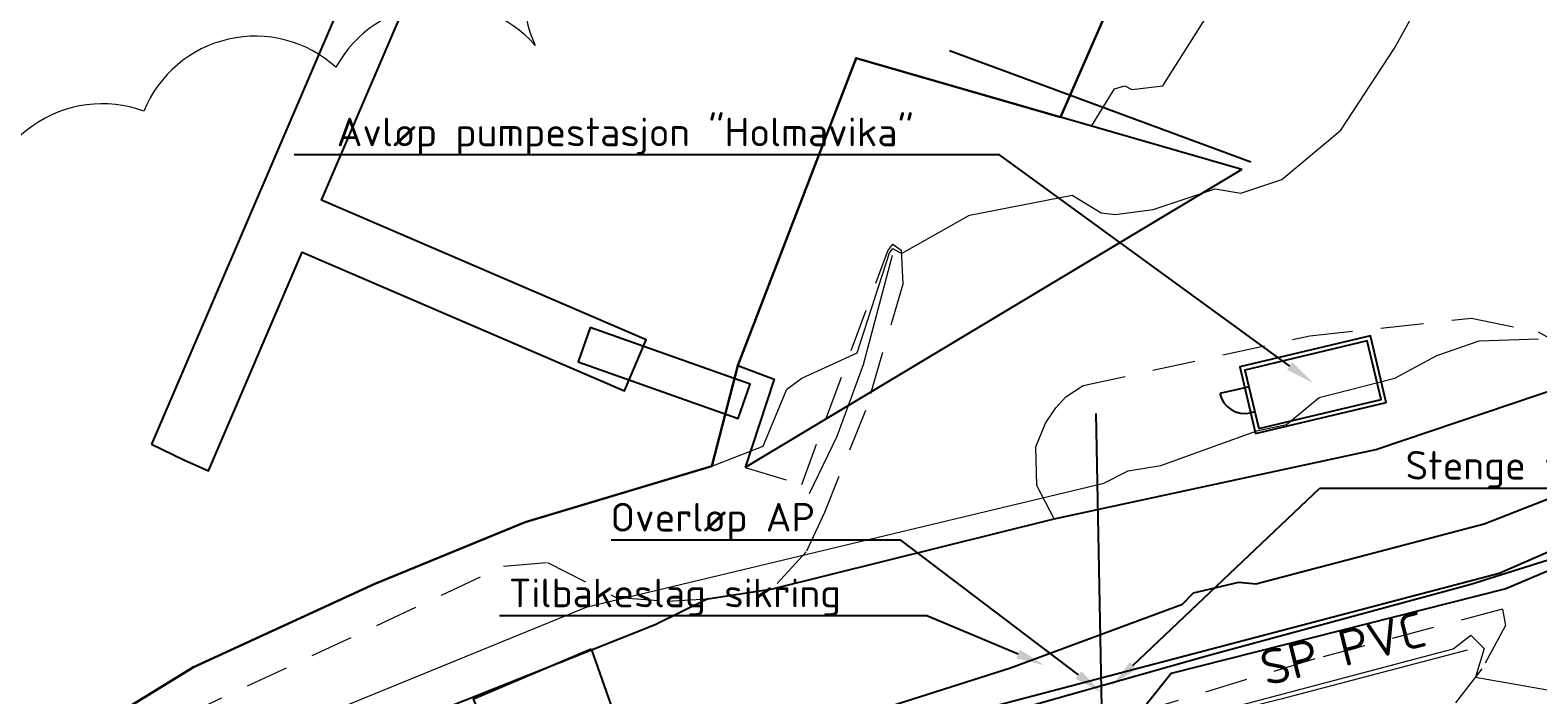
# Model space of a CAD drawing. Header units: metres. Extents: x 0 to 385757, y 0 to 6885278.
# Tile 55 of 108: x 308649 to 308702, y 6884409 to 6884433. Entities that reach past the tile are written whole.
import ezdxf
from ezdxf import colors
from ezdxf.entities.mleader import LeaderData, LeaderLine
from ezdxf.math import Vec2, Vec3

# ---------------------------------------------------------------- set-up
doc = ezdxf.new("R2010")
doc.units = ezdxf.units.M
doc.linetypes.add('STVEGKANT', pattern=[2.5, 1.5, -1])
for name, color, linetype, lineweight in [('_Hjelpelinjer', 7, 'Continuous', 0), ('K--DI---03001--Kystkontur-VANN', 8, 'Continuous', 30), ('K--DI---03005--KystkonturTekniskeAnlegg-VANN', 8, 'Continuous', 30), ('K--DI---06002--MurLoddrett-STMUR', 8, 'STREK MED BDS208', 9), ('K--DI---06613--KaiBryggeKant-KAI', 8, 'Continuous', 9), ('K--DI---07007--AnnetVegarealAvgrensning-STVEGKANT', 252, 'STVEGKANT', 20), ('K--DI---07018--Vegdekkekant-VKANT', 250, 'Continuous', 25), ('K--DI---Høydekurve-KURVE', 8, 'Continuous', 9)]:
    doc.layers.add(name, color=color, linetype=linetype, lineweight=lineweight)
for name, color, linetype in [('_Ny kommunal fiber', 6, 'Continuous'), ('AVLØP - Fjerning', 3, 'Continuous'), ('K--DI---06099--FiktivAvgrensningForAnlegg', 9, 'Continuous'), ('K--DI---06622--Slipp', 9, 'Continuous'), ('K--DI---07535--FartsdemperAvgrensning', 9, 'Continuous'), ('K--DI---09111--KantUtsnitt', 9, 'Continuous'), ('K--DI---Flateavgrensning', 9, 'Continuous'), ('K--DI---FlytebryggeLandgang', 9, 'Continuous'), ('K--DI---LednTraseseksjon-SP-Sosiinfo', 9, 'Continuous'), ('K--DI---VegAnnenAvgrensning', 9, 'Continuous'), ('SPILLVANN_PROSJ_KUM_3D', 100, 'Continuous')]:
    doc.layers.add(name, color=color, linetype=linetype)
doc.layers.add('_Tiltak', color=1, linetype='Continuous', lineweight=0, true_color=0xff0000)
doc.layers.add('Vann - Fjerning', color=5, linetype='Continuous', lineweight=25, true_color=0x0000ff)
doc.styles.add('Focus CAT', font='isocpeur.ttf')
doc.styles.get("Standard").update_dxf_attribs({"font": 'isocpeur.ttf'})
doc.linetypes.add('STREK MED BDS208', pattern='A,3.5,[208,BDS.shx,S=128,R=0,X=0,Y=0]', length=3.5)
doc.dimstyles.new('Civil Tools', dxfattribs={"dimtxt": 2.5, "dimasz": 3, "dimexe": 0, "dimexo": 0, "dimgap": 2, "dimtad": 1, "dimdec": 0, "dimzin": 0, "dimdsep": 46, "dimtxsty": 'Standard', "dimblk1": 'OBLIQUE', "dimblk2": 'OBLIQUE', "dimsah": 1, "dimtsz": 1.5, "dimcen": 4, "dimadec": 0, "dimazin": 0, "dimtfac": 1, "dimtdec": 4, "dimtix": 1, "dimtmove": 0, "dimatfit": 3, "dimfxl": 1, "dimtolj": 1, "dimtzin": 0, "dimarcsym": 0})

# ---------------------------------------------------------------- blocks, each defined once
blk = doc.blocks.new('*D137')
at = {"layer": '_Hjelpelinjer', "color": 0, "linetype": 'Continuous', "lineweight": -2, "transparency": 16777216}
for p, q in [((308693.2272694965, 6884473.630463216), (308693.2272694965, 6884475.455463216)), ((308693.5632595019, 6884473.030463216), (308693.2272694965, 6884473.630463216)), ((308693.5632595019, 6884472.403441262), (308693.5632595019, 6884473.030463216))]:
    blk.add_line(p, q, dxfattribs=at)
at = {"layer": 'Defpoints', "color": 0, "linetype": 'Continuous', "transparency": 16777216}
for p in [(308693.2272694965, 6884474.230463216), (308693.5632595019, 6884472.403441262), (0, 0)]:
    blk.add_point(p, dxfattribs=at)
at = {"layer": '_Hjelpelinjer', "color": 0, "linetype": 'Continuous', "transparency": 16777216, "insert": (308692.9022694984, 6884474.942963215), "char_height": 0.25, "attachment_point": 5, "rotation": 90}
blk.add_mtext('\\A1;308694', dxfattribs=at)
blk = doc.blocks.new('_Oblique')
at = {"color": 0, "linetype": 'ByBlock', "lineweight": -2}
blk.add_line((-0.5, -0.5), (0.5, 0.5), dxfattribs=at)
blk = doc.blocks.new('*D139')
at = {"layer": '_Hjelpelinjer', "color": 0, "linetype": 'Continuous', "lineweight": -2, "transparency": 16777216}
for p, q in [((308692.5251437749, 6884448.538196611), (308693.125143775, 6884449.535246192)), ((308693.125143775, 6884449.535246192), (308695.1751437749, 6884449.535246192)), ((308690.483192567, 6884448.538196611), (308692.5251437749, 6884448.538196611))]:
    blk.add_line(p, q, dxfattribs=at)
at = {"layer": 'Defpoints', "color": 0, "linetype": 'Continuous', "transparency": 16777216}
for p in [(308693.7251437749, 6884449.535246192), (308690.483192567, 6884448.538196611), (0, 0)]:
    blk.add_point(p, dxfattribs=at)
at = {"layer": '_Hjelpelinjer', "color": 0, "linetype": 'Continuous', "transparency": 16777216, "insert": (308694.5501437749, 6884449.860246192), "char_height": 0.25, "attachment_point": 5}
blk.add_mtext('\\A1;6884449', dxfattribs=at)
blk = doc.blocks.new('*D141')
at = {"layer": '_Hjelpelinjer', "color": 0, "linetype": 'Continuous', "lineweight": -2, "transparency": 16777216}
for p, q in [((308672.5269322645, 6884476.776451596), (308672.5269322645, 6884478.576451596)), ((308672.2465669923, 6884476.475221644), (308672.5269322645, 6884476.776451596)), ((308672.2465669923, 6884475.875221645), (308672.2465669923, 6884476.475221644))]:
    blk.add_line(p, q, dxfattribs=at)
at = {"layer": 'Defpoints', "color": 0, "linetype": 'Continuous', "transparency": 16777216}
for p in [(308672.5269322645, 6884477.376451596), (308672.2465669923, 6884475.875221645), (0, 0)]:
    blk.add_point(p, dxfattribs=at)
at = {"layer": '_Hjelpelinjer', "color": 0, "linetype": 'Continuous', "transparency": 16777216, "insert": (308672.2019322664, 6884478.076451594), "char_height": 0.25, "attachment_point": 5, "rotation": 90}
blk.add_mtext('\\A1;308672', dxfattribs=at)

msp = doc.modelspace()

# ---------------------------------------------------------------- linework, layer by layer
at = {"layer": '_Ny kommunal fiber', "linetype": 'Continuous'}
msp.add_lwpolyline([(308628.9381055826, 6884317.80067961), (308628.7407396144, 6884348.610973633), (308630.0823162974, 6884358.460087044), (308634.4538656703, 6884370.717747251), (308639.3387467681, 6884382.748167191), (308647.4913493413, 6884393.710351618), (308659.0778073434, 6884402.441305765), (308668.9810372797, 6884405.691806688), (308669.4903437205, 6884406.375843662), (308671.2462906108, 6884407.022177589), (308672.0433541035, 6884406.697007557), (308683.0742423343, 6884410.212547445), (308689.1029247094, 6884412.440097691), (308689.4792910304, 6884412.838595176), (308691.0700745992, 6884413.207117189), (308691.6595100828, 6884413.153078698), (308699.6582137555, 6884415.248719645), (308710.4850094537, 6884419.486114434)], dxfattribs=at)
at = {"layer": '_Tiltak', "linetype": 'Continuous'}
msp.add_lwpolyline([(308669.8397372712, 6884437.865459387, 0.52056705), (308666.4355787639, 6884431.994617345, 0.52056705), (308666.4355787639, 6884431.994617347, 0.52056705), (308659.4570613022, 6884431.22888414, 0.52056705), (308659.4570613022, 6884431.228884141, 0.52056705), (308652.7339940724, 6884429.6973231, 0.52056705), (308652.7339940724, 6884429.6973231, 0.52056705), (308647.0321295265, 6884425.698420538, 0.52056705), (308647.0321295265, 6884425.698420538, 0.52056705), (308640.0775418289, 6884417.650273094)], format="xyb", dxfattribs=at)
at = {"layer": 'AVLØP - Fjerning'}
msp.add_lwpolyline([(308719.84, 6884421.19), (308700.42, 6884412.97), (308688.7, 6884410.01), (308686.31, 6884407.01)], dxfattribs=at)
msp.add_polyline3d([(308686.31, 6884407.01, 2.27), (308686.07, 6884419.11, 3.02)], dxfattribs=at)
at = {"layer": 'K--DI---03001--Kystkontur-VANN', "elevation": 0.61, "flags": 128}
for points in [[(308684.83, 6884429.48), (308687.23, 6884434.99), (308689.78, 6884441.36), (308690.94, 6884444.07), (308689.29, 6884444.59), (308688.45, 6884444.92), (308687.78, 6884445.44), (308687.23, 6884446), (308686.42, 6884446.66)], [(308672.62, 6884417.27), (308673.53, 6884420.79)]]:
    msp.add_lwpolyline(points, dxfattribs=at)
at = {"layer": 'K--DI---03005--KystkonturTekniskeAnlegg-VANN', "elevation": 0.61, "flags": 128}
for points in [[(308673.53, 6884420.79), (308677.67, 6884431.55), (308684.83, 6884429.48)], [(308596.2, 6884381.76), (308607.44, 6884380.53), (308613.69, 6884379.83), (308617.57, 6884379.57), (308621.42, 6884380.36), (308625.64, 6884382.24), (308628.45, 6884383.83), (308631.09, 6884386.05), (308633.71, 6884388.93), (308635.99, 6884392.47), (308638.04, 6884395.91), (308641.05, 6884399.7), (308645.15, 6884403.95), (308649.27, 6884407.04), (308654.47, 6884410.23), (308660.82, 6884413.15), (308666.08, 6884415.310000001), (308672.62, 6884417.27)]]:
    msp.add_lwpolyline(points, dxfattribs=at)
at = {"layer": 'K--DI---06002--MurLoddrett-STMUR'}
for points in [[(308678.93, 6884424.640000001, 2.32), (308677.92, 6884420.82, 2.56), (308676.99, 6884418.310000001, 2.67), (308676.03, 6884416.3, 2.7)], [(308672.62, 6884417.27, 2.21), (308666.08, 6884415.310000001, 2.27), (308660.82, 6884413.15, 2.38), (308654.47, 6884410.23, 2.61), (308649.27, 6884407.04, 2.64), (308645.15, 6884403.95, 2.65), (308641.05, 6884399.7, 2.69), (308638.04, 6884395.91, 2.69), (308635.99, 6884392.47, 2.64), (308633.71, 6884388.93, 2.6), (308631.09, 6884386.05, 2.61), (308628.45, 6884383.83, 2.61), (308625.64, 6884382.24, 2.57), (308621.42, 6884380.36, 2.54), (308617.57, 6884379.57, 2.42), (308615.01, 6884379.74, 2.25)], [(308699.06, 6884410.83, 4.75), (308692.54, 6884409.11, 4.86), (308682.03, 6884406.47, 4.98), (308677.71, 6884405.33, 4.99)]]:
    msp.add_polyline3d(points, dxfattribs=at)
at = {"layer": 'K--DI---06099--FiktivAvgrensningForAnlegg', "linetype": 'Continuous'}
msp.add_polyline3d([(308691.17, 6884427.65, 1.91), (308673.78, 6884417.22, 1.99)], dxfattribs=at)
at = {"layer": 'K--DI---06613--KaiBryggeKant-KAI'}
msp.add_polyline3d([(308691.17, 6884427.65, 1.91), (308677.67, 6884431.55, 1.84), (308673.53, 6884420.79, 1.99), (308674.8, 6884420.310000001, 1.99), (308673.78, 6884417.22, 1.99)], dxfattribs=at)
at = {"layer": 'K--DI---06622--Slipp', "linetype": 'Continuous'}
msp.add_polyline3d([(308691.49, 6884427.91, 1.74), (308680.94, 6884431.810000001, -0.76)], dxfattribs=at)
at = {"layer": 'K--DI---07007--AnnetVegarealAvgrensning-STVEGKANT'}
for points in [[(308684.61, 6884415.42, 3.04), (308684, 6884416.59, 3.02), (308683.96, 6884417.95, 2.82), (308684.3, 6884418.77, 2.73), (308684.66, 6884419.310000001, 2.65), (308685.01, 6884419.69, 2.63), (308685.62, 6884420.09, 2.57), (308693.56, 6884421.83, 2.59), (308699.22, 6884422.45, 2.8), (308701.55, 6884421.97, 2.92), (308702.71, 6884421.310000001, 3), (308707.9, 6884424.03, 3.08), (308710.89, 6884425.79, 3.25), (308712.89, 6884427.57, 3.37), (308713.35, 6884428.34, 3.51), (308713.86, 6884429.78, 3.52)], [(308673.78, 6884417.22, 1.99), (308675.77, 6884416.63, 1.96), (308678.78, 6884424.8, 1.95), (308678.96, 6884425.04, 1.95), (308679.25, 6884424.83, 1.97), (308679.31, 6884423.640000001, 2.26), (308678, 6884419.22, 2.63), (308676.56, 6884415.65, 2.94), (308675.92, 6884414.27, 2.99), (308674.74, 6884412.98, 3.01)], [(308654.59, 6884406.97, 3.14), (308654.42, 6884407.45, 3.11), (308654.1, 6884408.52, 2.97), (308665.33, 6884413.77, 2.91), (308666.86, 6884413.9, 2.95), (308669.25, 6884412.68, 2.99), (308671.04, 6884412.54, 2.99), (308672.48, 6884412.62, 2.99)], [(308700.3, 6884412.26, 3.81), (308693.73, 6884410.52, 3.61), (308685.37, 6884407.99, 3.35), (308675.12, 6884405.5, 3.11), (308670.06, 6884404.12, 2.97), (308663.83, 6884401.54, 2.99), (308659.09, 6884399.33, 2.97), (308655.56, 6884397.05, 2.97), (308651.29, 6884393.38, 2.98), (308647.57, 6884389.32, 3.09), (308644.73, 6884385.34, 3.39), (308639.7, 6884377.36, 3.58), (308636.69, 6884371.36, 3.43), (308634.16, 6884364.71, 3.73), (308632.96, 6884359.37, 3.96), (308632.9, 6884358.600000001, 3.94)], [(308700.3, 6884412.26, 3.81), (308700.41, 6884411.69, 3.85), (308699.58, 6884410.17, 3.94), (308697.72, 6884407.8, 4.42), (308693.84, 6884403.560000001, 5.15), (308690.1, 6884400.19, 5.94), (308688.72, 6884398.82, 5.99), (308687.94, 6884397.94, 6), (308687.56, 6884397.17, 6.01), (308687.4, 6884396.13, 6.15), (308687.45, 6884395.13, 6.13), (308688.15, 6884393.44, 6.21), (308689.24, 6884391.91, 6.21), (308690.37, 6884390.49, 6.21), (308691.65, 6884388.810000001, 6.16)]]:
    msp.add_polyline3d(points, dxfattribs=at)
at = {"layer": 'K--DI---07018--Vegdekkekant-VKANT'}
for points in [[(308684.61, 6884415.42, 3.04), (308695.87, 6884417.850000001, 3.32), (308702.51, 6884420.09, 3.72), (308709.89, 6884423.79, 4.11), (308714.09, 6884426.600000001, 4.44), (308716.65, 6884429.36, 4.74), (308719.47, 6884433.01, 4.98), (308723.98, 6884440.69, 4.97), (308729.81, 6884452.310000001, 4.86), (308732.51, 6884458.26, 4.64)], [(308724.31, 6884429.37, 4.84), (308722.16, 6884426.72, 4.86), (308719.6, 6884423.9, 4.75), (308714.48, 6884419.98, 4.55), (308709.48, 6884416.94, 4.25), (308706.5, 6884415.43, 4.06), (308699.19, 6884413.13, 3.69), (308689.98, 6884410.63, 3.56), (308680.25, 6884407.88, 3.14), (308670.78, 6884405.7, 2.98), (308663.93, 6884403.16, 2.96), (308656.99, 6884399.48, 2.98), (308650.43, 6884393.94, 3.08), (308646.41, 6884389.48, 3.15), (308642.11, 6884383.78, 3.58), (308637.93, 6884376.69, 3.69), (308634.29, 6884368.62, 3.76), (308632.17, 6884362.73, 3.87), (308631.4, 6884358.93, 3.93), (308630.35, 6884351.78, 4.01), (308629.59, 6884343.62, 4.07), (308629.62, 6884333.55, 3.96)], [(308672.48, 6884412.62, 2.99), (308674.74, 6884412.98, 3.01)]]:
    msp.add_polyline3d(points, dxfattribs=at)
at = {"layer": 'K--DI---07535--FartsdemperAvgrensning'}
msp.add_polyline3d([(308668.3894, 6884410.870200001, 3.12), (308670.2194, 6884405.6902, 3.12), (308666.2294, 6884404.2302, 3.07), (308664.2694, 6884409.1302, 3.09), (308668.3894, 6884410.870200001, 3.12)], dxfattribs=at)
at = {"layer": 'K--DI---07535--FartsdemperAvgrensning', "linetype": 'Continuous'}
msp.add_polyline3d([(308668.39, 6884410.87, 3.12), (308670.22, 6884405.69, 3.12), (308666.23, 6884404.23, 3.07), (308664.27, 6884409.13, 3.09), (308668.39, 6884410.87, 3.12)], dxfattribs=at)
at = {"layer": 'K--DI---09111--KantUtsnitt', "linetype": 'Continuous', "elevation": 0.61}
for points in [[(308684.83, 6884429.48), (308687.23, 6884434.99), (308689.78, 6884441.36), (308690.94, 6884444.07), (308689.29, 6884444.59), (308688.45, 6884444.92), (308687.78, 6884445.44), (308687.23, 6884446), (308686.42, 6884446.66)], [(308673.53, 6884420.79), (308677.67, 6884431.55), (308684.83, 6884429.48)], [(308672.62, 6884417.27), (308673.53, 6884420.79)], [(308596.2, 6884381.76), (308607.44, 6884380.53), (308613.69, 6884379.83), (308617.57, 6884379.57), (308621.42, 6884380.36), (308625.64, 6884382.24), (308628.45, 6884383.83), (308631.09, 6884386.05), (308633.71, 6884388.93), (308635.99, 6884392.47), (308638.04, 6884395.91), (308641.05, 6884399.7), (308645.15, 6884403.95), (308649.27, 6884407.04), (308654.47, 6884410.23), (308660.82, 6884413.15), (308666.08, 6884415.310000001), (308672.62, 6884417.27)]]:
    msp.add_lwpolyline(points, dxfattribs=at)
at = {"layer": 'K--DI---09111--KantUtsnitt', "linetype": 'Continuous'}
for points in [[(308684.61, 6884415.42, 3.04), (308695.87, 6884417.850000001, 3.32), (308702.51, 6884420.09, 3.72), (308709.89, 6884423.79, 4.11), (308714.09, 6884426.600000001, 4.44), (308716.65, 6884429.36, 4.74), (308719.47, 6884433.01, 4.98), (308723.98, 6884440.69, 4.97), (308729.81, 6884452.310000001, 4.86), (308732.51, 6884458.26, 4.64)], [(308691.17, 6884427.65, 1.91), (308677.67, 6884431.55, 1.84), (308673.53, 6884420.79, 1.99), (308674.8, 6884420.310000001, 1.99), (308673.78, 6884417.22, 1.99)], [(308724.31, 6884429.37, 4.84), (308722.16, 6884426.72, 4.86), (308719.6, 6884423.9, 4.75), (308714.48, 6884419.98, 4.55), (308709.48, 6884416.94, 4.25), (308706.5, 6884415.43, 4.06), (308699.19, 6884413.13, 3.69), (308689.98, 6884410.63, 3.56), (308680.25, 6884407.88, 3.14), (308670.78, 6884405.7, 2.98), (308663.93, 6884403.16, 2.96), (308656.99, 6884399.48, 2.98), (308650.43, 6884393.94, 3.08), (308646.41, 6884389.48, 3.15), (308642.11, 6884383.78, 3.58), (308637.93, 6884376.69, 3.69), (308634.29, 6884368.62, 3.76), (308632.17, 6884362.73, 3.87), (308631.4, 6884358.93, 3.93), (308630.35, 6884351.78, 4.01), (308629.59, 6884343.62, 4.07), (308629.62, 6884333.55, 3.96)], [(308691.17, 6884427.65, 1.91), (308673.78, 6884417.22, 1.99)], [(308674.74, 6884412.98, 3.01), (308684.61, 6884415.42, 3.04)], [(308672.48, 6884412.62, 2.99), (308674.74, 6884412.98, 3.01)], [(308672.48, 6884412.62, 2.99), (308670.64, 6884411.72, 3.03), (308662.8, 6884408.600000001, 3.12), (308659.45, 6884407.19, 3.07), (308655.06, 6884404.9, 3.18), (308653.94, 6884404.27, 3.15)]]:
    msp.add_polyline3d(points, dxfattribs=at)
at = {"layer": 'K--DI---Flateavgrensning', "linetype": 'Continuous', "elevation": 0.89}
msp.add_lwpolyline([(308653, 6884418.04), (308654.13, 6884417.49), (308655, 6884417.11), (308658.28, 6884424.76), (308669.56, 6884419.91), (308670.32, 6884421.69), (308658.95, 6884426.58), (308663.8, 6884437.87), (308665.15, 6884437.29), (308665.75, 6884438.69), (308661.15, 6884440.67), (308660.46, 6884439.060000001), (308661.78, 6884438.49), (308653, 6884418.04)], dxfattribs=at)
at = {"layer": 'K--DI---FlytebryggeLandgang', "linetype": 'Continuous'}
msp.add_polyline3d([(308668.36, 6884422.12, 0.16), (308667.94, 6884420.92, 0.16), (308673.54, 6884418.94, 1.61), (308673.96, 6884420.140000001, 1.61), (308668.36, 6884422.12, 0.16)], dxfattribs=at)
at = {"layer": 'K--DI---Høydekurve-KURVE', "flags": 128}
for points, elevation in [([(308685.91, 6884429.17), (308686.72, 6884430.47), (308687.08, 6884430.58), (308687.32, 6884430.45), (308688.41, 6884430.58), (308689.94, 6884432.99), (308690.15, 6884434.76), (308690.69, 6884436.33), (308691.6, 6884437.48), (308691.97, 6884438.33), (308692.13, 6884439.61), (308693.05, 6884441.02), (308693.06, 6884442.68), (308691.94, 6884443.38), (308691.11, 6884444.32), (308686.58, 6884446.86)], 1), ([(308672.62, 6884417.27), (308674.42, 6884417.97), (308675.24, 6884419.96), (308675.77, 6884420.350000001), (308677.71, 6884421.23), (308678.84, 6884424.74), (308678.95, 6884424.890000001), (308679.26, 6884424.71), (308681.64, 6884426.05), (308685.23, 6884426.75), (308686.25, 6884426.13), (308686.74, 6884426.08), (308688.07, 6884426.25), (308690.24, 6884426.98), (308691.14, 6884426.82), (308692.58, 6884427.3), (308694.64, 6884429.03), (308696.52, 6884431.9), (308697.78, 6884434.18)], 2), ([(308647.04, 6884399.58), (308648.78, 6884401.48), (308649.57, 6884403.41), (308651.79, 6884404.23), (308652.22, 6884404.640000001), (308653.1, 6884406.15), (308668.25, 6884412.350000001), (308686.34, 6884416.67), (308687.19, 6884417.100000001), (308688.34, 6884417.29), (308691.7, 6884418.51), (308692.74, 6884418.73), (308693.88, 6884419.67), (308696.53, 6884420.350000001), (308698, 6884421.140000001), (308699.48, 6884421.65), (308701.56, 6884421.73)], 3), ([(308683.37, 6884406.850000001), (308698.57, 6884410.87), (308699.19, 6884411.350000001), (308699.66, 6884410.890000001), (308699.35, 6884409.88), (308702.27, 6884409.37)], 4)]:
    msp.add_lwpolyline(points, dxfattribs=dict(at, elevation=elevation))
at = {"layer": 'K--DI---VegAnnenAvgrensning', "linetype": 'Continuous'}
for points in [[(308674.74, 6884412.98, 3.01), (308684.61, 6884415.42, 3.04)], [(308672.48, 6884412.62, 2.99), (308670.64, 6884411.72, 3.03), (308662.8, 6884408.600000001, 3.12), (308659.45, 6884407.19, 3.07), (308655.06, 6884404.9, 3.18), (308653.94, 6884404.27, 3.15)]]:
    msp.add_polyline3d(points, dxfattribs=at)
at = {"layer": 'SPILLVANN_PROSJ_KUM_3D', "linetype": 'Continuous'}
for p, q in [((308691.274666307, 6884420.01385177), (308690.3990638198, 6884419.805716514)), ((308691.420600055, 6884420.04854098), (308691.274666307, 6884420.01385177)), ((308691.6287353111, 6884419.172938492), (308691.4828015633, 6884419.138249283))]:
    msp.add_line(p, q, dxfattribs=at)
for points in [[(308691.6562476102, 6884418.408580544), (308696.2288383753, 6884419.495509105), (308695.673811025, 6884421.830449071), (308691.1012202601, 6884420.743520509)], [(308691.7674921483, 6884418.589203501), (308696.0482154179, 6884419.606753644), (308695.5625664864, 6884421.649826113), (308691.2818432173, 6884420.632275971)]]:
    msp.add_lwpolyline(points, close=True, dxfattribs=at)
msp.add_arc((308691.274666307, 6884420.01385177), 0.900000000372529, 193.3713467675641, 283.3713467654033, dxfattribs=at)
at = {"layer": 'Vann - Fjerning'}
msp.add_polyline3d([(308676.23, 6884407.22, 0), (308700.19, 6884413.52, 0), (308712.17, 6884418.75, 0), (308721.78, 6884426.08, 3.8), (308728.71, 6884436.47, 0), (308735.8, 6884453.140000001, 3.38)], dxfattribs=at)

# ---------------------------------------------------------------- texts
at = {"layer": 'K--DI---LednTraseseksjon-SP-Sosiinfo', "linetype": 'Continuous', "insert": (308694.56, 6884411.49), "char_height": 1.25, "attachment_point": 2, "rotation": 14.174194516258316, "style": 'Focus CAT'}
msp.add_mtext('SP PVC', dxfattribs=at)

# ---------------------------------------------------------------- dimensions: what is measured, and where the dimension line sits
at = {"layer": '_Hjelpelinjer', "linetype": 'Continuous'}
for feature_location, offset, dtype, picture, middle in [((308672.2465669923, 6884475.875221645), (0.28036527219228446, 1.5012299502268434), 1, '*D141', (308672.2019322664, 6884478.076451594)), ((308693.5632595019, 6884472.403441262), (-0.33599000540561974, 1.827021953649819), 1, '*D137', (308692.9022694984, 6884474.942963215)), ((308690.483192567, 6884448.538196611), (3.241951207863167, 0.9970495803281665), 0, '*D139', (308694.5501437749, 6884449.860246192))]:
    dim = msp.add_ordinate_dim(feature_location=feature_location, offset=offset, dtype=dtype, origin=(0, 0), dimstyle='Civil Tools', override={"dimscale": 0.1}, dxfattribs=at)
    dim.commit()
    dim.dimension.update_dxf_attribs({"geometry": picture, "text_midpoint": middle})

# ---------------------------------------------------------------- leaders
at = {"layer": '_Tiltak', "linetype": 'Continuous'}
ml = msp.add_multileader_mtext('Standard', dxfattribs=at)
ml.set_content('Avløp pumpestasjon "Holmavika"', color=256)
ml.set_leader_properties()
ml.build(insert=Vec2(0, 0))
ml.multileader.update_dxf_attribs({"text_left_attachment_type": 6, "text_right_attachment_type": 5, "dogleg_length": 2, "arrow_head_size": 1})
ctx = ml.context
ctx.base_point, ctx.char_height, ctx.arrow_head_size, ctx.landing_gap_size, ctx.plane_origin = Vec3(308658.8921409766, 6884428.164683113), 1, 1, 1, Vec3(308694.7478740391, 6884418.62720735)
ctx.left_attachment, ctx.right_attachment, ctx.text_align_type = 6, 5, 2
notes = []
notes.append((ctx, [(0, (1, 1, 0), (308682.6921409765, 6884428.164683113), (-1, 0), 2, [(0, [(308693.6649514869, 6884420.181706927)], 0, [])])]))
ctx.mtext.insert, ctx.mtext.alignment, ctx.mtext.flow_direction = Vec3(308679.6921409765, 6884429.464683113), 3, 5
ml = msp.add_multileader_mtext('Standard', dxfattribs=at)
ml.set_content('Stenge ventil', color=256)
ml.set_leader_properties()
ml.build(insert=Vec2(0, 0))
ml.multileader.update_dxf_attribs({"text_left_attachment_type": 6, "text_right_attachment_type": 5, "dogleg_length": 2, "arrow_head_size": 1})
ctx = ml.context
ctx.base_point, ctx.char_height, ctx.arrow_head_size, ctx.landing_gap_size, ctx.plane_origin = Vec3(308695.9088939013, 6884416.499408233), 1, 1, 1, Vec3(308691.8609645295, 6884417.403431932)
ctx.left_attachment, ctx.right_attachment = 6, 5
notes.append((ctx, [(0, (1, 1, 0), (308693.9088939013, 6884416.499408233), (1, 0), 2, [(0, [(308686.6386176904, 6884409.600075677)], 0, [])])]))
ctx.mtext.insert, ctx.mtext.flow_direction = Vec3(308696.9088939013, 6884417.799408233), 5
ml = msp.add_multileader_mtext('Standard', dxfattribs=at)
ml.set_content('Overløp AP', color=256)
ml.set_leader_properties()
ml.build(insert=Vec2(0, 0))
ml.multileader.update_dxf_attribs({"text_left_attachment_type": 6, "text_right_attachment_type": 5, "dogleg_length": 2, "arrow_head_size": 1})
ctx = ml.context
ctx.base_point, ctx.char_height, ctx.arrow_head_size, ctx.landing_gap_size, ctx.plane_origin = Vec3(308668.3309766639, 6884414.680316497, 1.342731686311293), 1, 1, 1, Vec3(308689.8096652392, 6884419.21461447, 1.342731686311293)
ctx.left_attachment, ctx.right_attachment, ctx.text_align_type = 6, 5, 2
notes.append((ctx, [(0, (1, 1, 0), (308679.2309766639, 6884414.680316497, 1.342731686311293), (-1, 0), 2, [(0, [(308686.2560121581, 6884409.354836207, 1.342731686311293)], 0, [])])]))
ctx.mtext.insert, ctx.mtext.alignment, ctx.mtext.flow_direction = Vec3(308676.2309766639, 6884415.980316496, 1.342731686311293), 3, 5
ml = msp.add_multileader_mtext('Standard', dxfattribs=at)
ml.set_content('Tilbakeslag sikring', color=256)
ml.set_leader_properties()
ml.build(insert=Vec2(0, 0))
ml.multileader.update_dxf_attribs({"text_left_attachment_type": 6, "text_right_attachment_type": 5, "dogleg_length": 2, "arrow_head_size": 1})
ctx = ml.context
ctx.base_point, ctx.char_height, ctx.arrow_head_size, ctx.landing_gap_size, ctx.plane_origin = Vec3(308664.9474798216, 6884412.028941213), 1, 1, 1, Vec3(308688.9894347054, 6884416.660886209)
ctx.left_attachment, ctx.right_attachment, ctx.text_align_type = 6, 5, 2
notes.append((ctx, [(0, (1, 1, 0), (308680.1474798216, 6884412.028941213), (-1, 0), 2, [(0, [(308684.2699673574, 6884410.30010766)], 0, [])])]))
ctx.mtext.insert, ctx.mtext.alignment, ctx.mtext.flow_direction = Vec3(308677.1474798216, 6884413.328941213), 3, 5
for ctx, leaders in notes:
    for number, flags, end, landing, length, lines in leaders:
        leader = LeaderData()
        leader.index, (leader.has_last_leader_line, leader.has_dogleg_vector, leader.attachment_direction) = number, flags
        leader.last_leader_point, leader.dogleg_vector, leader.dogleg_length = Vec3(end), Vec3(landing), length
        for number, points, colour, breaks in lines:
            line = LeaderLine()
            line.index, line.vertices, line.color, line.breaks = number, Vec3.list(points), colors.encode_raw_color(colour), breaks
            leader.lines.append(line)
        ctx.leaders.append(leader)

doc.saveas('drawing.dxf')
